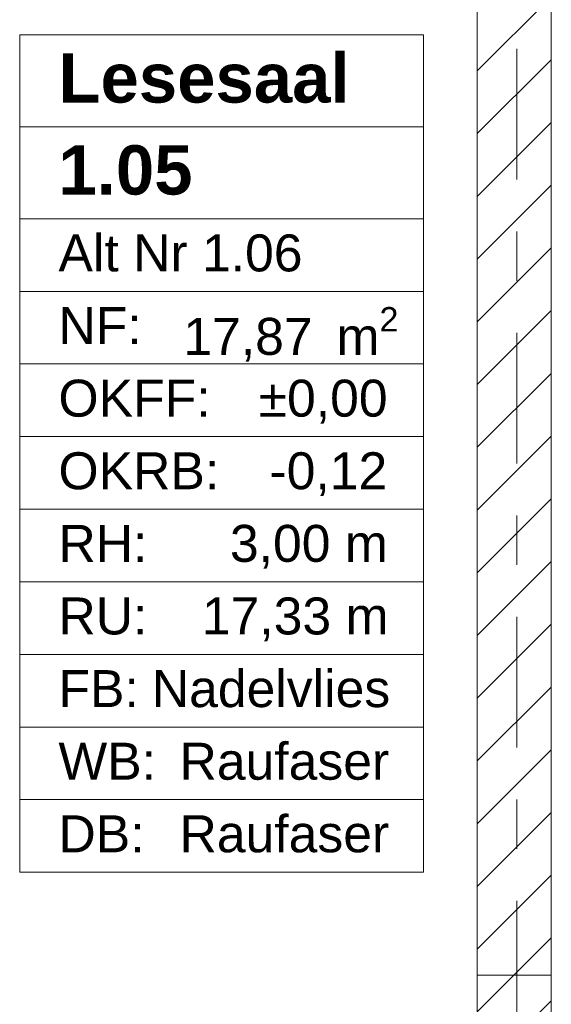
# Model space of a CAD drawing. Header units: metres. Extents: x -3.6 to 84.5, y -11 to 16.8.
# Tile 144 of 225: x 39.1 to 40.2, y 10.8 to 12.8. Entities that reach past the tile are written whole.
import ezdxf

# ---------------------------------------------------------------- set-up
doc = ezdxf.new("R2010")
doc.units = ezdxf.units.M
doc.header["$MEASUREMENT"] = 0
doc.linetypes.add('Strichlinie doppelt', pattern=[0.546806, 0.264583, -0.105833, 0.070556, -0.105833])
doc.linetypes.add('Wipeout_Contour', pattern=[1, 0, -1])
for name, color, linetype in [('401 - Zone.Raum_ Raumbegrenzung_ Whg.', 7, 'Continuous'), ('451 - Universal.Achsen Raster', 7, 'Continuous'), ('605 - Struktur.Wand Innen', 7, 'Continuous')]:
    doc.layers.add(name, color=color, linetype=linetype)
doc.styles.add('ERSTELLTER_STIL_1', font='txt')
doc.styles.add('ERSTELLTER_STIL_2', font='txt')
pattern_1 = [(45, (0, 0), (-0.0636396, 0.0636396), [])]

msp = doc.modelspace()

# ---------------------------------------------------------------- linework, layer by layer
at = {"layer": '401 - Zone.Raum_ Raumbegrenzung_ Whg.', "color": 7, "linetype": 'Continuous', "lineweight": 9}
for p, q in [((39.941, 12.7583), (39.1221, 12.7583)), ((39.1221, 12.7583), (39.1221, 11.0591)), ((39.1221, 12.7583), (39.941, 12.7583)), ((39.1221, 12.5716), (39.1221, 12.7583)), ((39.941, 11.0591), (39.941, 12.7583)), ((39.941, 12.7583), (39.941, 12.5716)), ((39.941, 12.5716), (39.1221, 12.5716)), ((39.1221, 12.5716), (39.941, 12.5716)), ((39.1221, 12.385), (39.1221, 12.5716)), ((39.941, 12.5716), (39.941, 12.385)), ((39.941, 12.385), (39.1221, 12.385)), ((39.1221, 12.385), (39.941, 12.385)), ((39.1221, 12.2377), (39.1221, 12.385)), ((39.941, 12.385), (39.941, 12.2377)), ((39.941, 12.2377), (39.1221, 12.2377)), ((39.1221, 12.2377), (39.941, 12.2377)), ((39.1221, 12.0904), (39.1221, 12.2377)), ((39.941, 12.2377), (39.941, 12.0904)), ((39.941, 12.0904), (39.1221, 12.0904)), ((39.1221, 12.0904), (39.941, 12.0904)), ((39.1221, 11.9431), (39.1221, 12.0904)), ((39.941, 12.0904), (39.941, 11.9431)), ((39.941, 11.9431), (39.1221, 11.9431)), ((39.1221, 11.9431), (39.941, 11.9431)), ((39.1221, 11.7958), (39.1221, 11.9431)), ((39.941, 11.9431), (39.941, 11.7958)), ((39.941, 11.7958), (39.1221, 11.7958)), ((39.1221, 11.7958), (39.941, 11.7958)), ((39.1221, 11.6484), (39.1221, 11.7958)), ((39.941, 11.7958), (39.941, 11.6484)), ((39.941, 11.6484), (39.1221, 11.6484)), ((39.1221, 11.6484), (39.941, 11.6484)), ((39.1221, 11.5011), (39.1221, 11.6484)), ((39.941, 11.6484), (39.941, 11.5011)), ((39.941, 11.5011), (39.1221, 11.5011)), ((39.1221, 11.5011), (39.941, 11.5011)), ((39.1221, 11.3538), (39.1221, 11.5011)), ((39.941, 11.5011), (39.941, 11.3538)), ((39.941, 11.3538), (39.1221, 11.3538)), ((39.1221, 11.3538), (39.941, 11.3538)), ((39.1221, 11.2065), (39.1221, 11.3538)), ((39.941, 11.3538), (39.941, 11.2065)), ((39.941, 11.2065), (39.1221, 11.2065)), ((39.1221, 11.2065), (39.941, 11.2065)), ((39.1221, 11.0591), (39.1221, 11.2065)), ((39.941, 11.2065), (39.941, 11.0591)), ((39.1221, 11.0591), (39.941, 11.0591)), ((39.941, 11.0591), (39.1221, 11.0591))]:
    msp.add_line(p, q, dxfattribs=at)

# ---------------------------------------------------------------- texts
at = {"layer": '401 - Zone.Raum_ Raumbegrenzung_ Whg.', "color": 7, "lineweight": 9, "attachment_point": 1}
for s, insert, char_height, style in [('\\A1;{\\pqj;\\pt0;\\fArial|b1|i0|c0|p38;Lesesaal}', (39.2007, 12.7207), 0.1, 'ERSTELLTER_STIL_1'), ('\\A1;{\\pqj;\\pt0;\\fArial|b1|i0|c0|p38;}', (39.8624, 12.7435), 0.1, 'ERSTELLTER_STIL_1'), ('\\A1;{\\pqj;\\pt0;\\fArial|b1|i0|c0|p38;}', (39.8624, 12.5569), 0.1, 'ERSTELLTER_STIL_1'), ('\\A1;{\\pql;\\pt0;\\fArial|b1|i0|c0|p38;1.05}', (39.2007, 12.5341), 0.1, 'ERSTELLTER_STIL_1'), ('\\A1;{\\pqj;\\pt0;\\fArial|b0|i0|c0|p38;}', (39.8624, 12.3703), 0.075, 'ERSTELLTER_STIL_2'), ('\\A1;{\\pqj;\\pt0;\\fArial|b0|i0|c0|p38;Alt Nr 1.06}', (39.2007, 12.3532), 0.075, 'ERSTELLTER_STIL_2'), ('\\A1;{\\pqj;\\pt0;\\fArial|b0|i0|c0|p38;NF: }', (39.2007, 12.2058), 0.075, 'ERSTELLTER_STIL_2'), ('\\A1;{\\pql;\\pt0,0.05;\\fArial|b0|i0|c0|p38;17,87\\fArial|b0|i0|c0|p38;\\A1{\\H.66x;\\S^  ;}\\fArial|b0|i0|c0|p38; m\\fArial|b0|i0|c0|p38;\\A1{\\H.66x;\\S2^  ;}}', (39.4539, 12.2058), 0.075, 'ERSTELLTER_STIL_2'), ('\\A1;{\\pqj;\\pt0;\\fArial|b0|i0|c0|p38;OKFF: }', (39.2007, 12.0585), 0.075, 'ERSTELLTER_STIL_2'), ('\\A1;{\\pqj;\\pt0;\\fArial|b0|i0|c0|p38;±0,00}', (39.6067, 12.0585), 0.075, 'ERSTELLTER_STIL_2'), ('\\A1;{\\pqj;\\pt0;\\fArial|b0|i0|c0|p38;OKRB: }', (39.2007, 11.9112), 0.075, 'ERSTELLTER_STIL_2'), ('\\A1;{\\pqj;\\pt0;\\fArial|b0|i0|c0|p38;-0,12}', (39.6286, 11.9112), 0.075, 'ERSTELLTER_STIL_2'), ('\\A1;{\\pqj;\\pt0;\\fArial|b0|i0|c0|p38;RH: }', (39.2007, 11.7639), 0.075, 'ERSTELLTER_STIL_2'), ('\\A1;{\\pqj;\\pt0;\\fArial|b0|i0|c0|p38;3,00 m}', (39.5484, 11.7639), 0.075, 'ERSTELLTER_STIL_2'), ('\\A1;{\\pqj;\\pt0;\\fArial|b0|i0|c0|p38;RU: }', (39.2007, 11.6166), 0.075, 'ERSTELLTER_STIL_2'), ('\\A1;{\\pqj;\\pt0;\\fArial|b0|i0|c0|p38;17,33 m}', (39.4915, 11.6166), 0.075, 'ERSTELLTER_STIL_2'), ('\\A1;{\\pqj;\\pt0;\\fArial|b0|i0|c0|p38;FB: }', (39.2007, 11.4692), 0.075, 'ERSTELLTER_STIL_2'), ('\\A1;{\\pqj;\\pt0;\\fArial|b0|i0|c0|p38;Nadelvlies}', (39.39, 11.4692), 0.075, 'ERSTELLTER_STIL_2'), ('\\A1;{\\pqj;\\pt0;\\fArial|b0|i0|c0|p38;Raufaser}', (39.4462, 11.3219), 0.075, 'ERSTELLTER_STIL_2'), ('\\A1;{\\pqj;\\pt0;\\fArial|b0|i0|c0|p38;WB: }', (39.2007, 11.3219), 0.075, 'ERSTELLTER_STIL_2'), ('\\A1;{\\pqj;\\pt0;\\fArial|b0|i0|c0|p38;DB: }', (39.2007, 11.1746), 0.075, 'ERSTELLTER_STIL_2'), ('\\A1;{\\pqj;\\pt0;\\fArial|b0|i0|c0|p38;Raufaser}', (39.4462, 11.1746), 0.075, 'ERSTELLTER_STIL_2')]:
    msp.add_mtext(s, dxfattribs=dict(at, insert=insert, char_height=char_height, style=style))

# ---------------------------------------------------------------- wipeouts: each hides what was drawn before it
at = {"color": 254, "linetype": 'Wipeout_Contour', "lineweight": 0, "ltscale": 167.485857}
msp.add_wipeout([(40.05, 13), (40.05, 10.85), (40.2, 10.85), (40.2, 13)], dxfattribs=at).dxf.layer = '605 - Struktur.Wand Innen'

# ---------------------------------------------------------------- next in the draw order: hatches: boundary and pattern name
at = {"layer": '605 - Struktur.Wand Innen', "linetype": 'Continuous', "lineweight": 0, "true_color": 0x000000}
h = msp.add_hatch(dxfattribs=at)
h.set_pattern_fill('MW_Ziegel_0001', color=18, style=0, pattern_type=2)
h.set_pattern_definition(pattern_1)
h.paths.add_polyline_path([(40.05, 13), (40.05, 10.85), (40.2, 10.85), (40.2, 13)])
h = msp.add_hatch(dxfattribs=at)
h.set_pattern_fill('MW_Ziegel_0001', color=18, style=0, pattern_type=2)
h.set_pattern_definition(pattern_1)
h.paths.add_polyline_path([(40.05, 10.85), (40.05, 10.01), (40.2, 10.01), (40.2, 10.85)])

# ---------------------------------------------------------------- next in the draw order: linework, layer by layer
at = {"layer": '451 - Universal.Achsen Raster', "color": 160, "linetype": 'Strichlinie doppelt', "lineweight": 9, "true_color": 0x3232ff}
msp.add_line((40.13, -10.585), (40.13, 16.355), dxfattribs=at)
at = {"layer": '605 - Struktur.Wand Innen', "color": 7, "linetype": 'Continuous', "lineweight": 18, "flags": 128}
for points in [[(40.05, 13), (40.05, 10.85)], [(40.2, 10.85), (40.2, 13)], [(40.05, 10.85), (40.2, 10.85)], [(40.05, 10.85), (40.05, 10.01)], [(40.2, 10.85), (40.05, 10.85)], [(40.2, 10.01), (40.2, 10.85)]]:
    msp.add_lwpolyline(points, dxfattribs=at)

doc.saveas('drawing.dxf')
